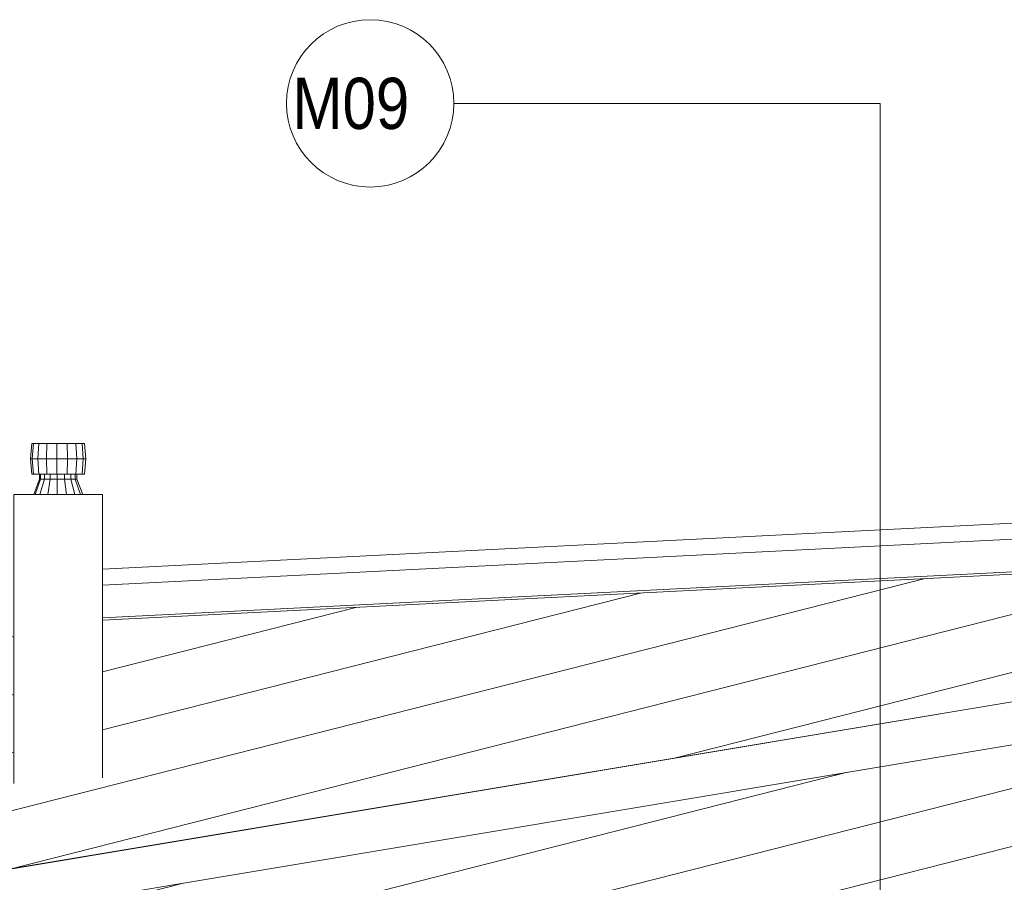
# Model space of a CAD drawing. Header units: millimetres. Extents: x -65 to 293624, y -1905 to 31061.
# Tile 233 of 256: x 117564 to 119874, y 25554 to 27577. Entities that reach past the tile are written whole.
import ezdxf

# ---------------------------------------------------------------- set-up
doc = ezdxf.new("R2010")
doc.units = ezdxf.units.MM
doc.header["$MEASUREMENT"] = 0
for name, color, linetype in [('00 Silt sein.AR', 7, 'Continuous'), ('1239 KVJVK varustus katusel.AR', 7, 'Continuous'), ('1248 Vihmaveerennid.AR', 7, 'Continuous'), ('1263 Katusekate - plekk.AR', 7, 'Continuous')]:
    doc.layers.add(name, color=color, linetype=linetype)
doc.styles.add('GENERATED_STYLE_4', font='txt', dxfattribs={"width": 0.84})

# ---------------------------------------------------------------- blocks, each defined once
blk = doc.blocks.new('Section Element_1310_3', base_point=(20443.1, 12361.4))
at = {"layer": '1248 Vihmaveerennid.AR', "color": 7, "linetype": 'Continuous', "lineweight": 13}
for p, q in [((123377.3, 26558.4), (115363.9, 25221.6)), ((123378.7, 26558.4), (115363.9, 25221.3)), ((123378.7, 26457.7), (115398.9, 25126.6))]:
    blk.add_line(p, q, dxfattribs=at)
blk = doc.blocks.new('Section Element_1400_3', base_point=(20443.1, 12361.4))
at = {"layer": '1248 Vihmaveerennid.AR', "color": 7, "linetype": 'Continuous', "lineweight": 13}
for p, q in [((117758.8, 26288), (131031.9, 26959.3)), ((117758.8, 26250.5), (123173, 26524.3)), ((117758.8, 26173.8), (122513.3, 26414.2)), ((117758.8, 26173.6), (122512, 26414))]:
    blk.add_line(p, q, dxfattribs=at)
blk = doc.blocks.new('Section Element_1415_3', base_point=(20443.1, 12361.4))
at = {"layer": '1263 Katusekate - plekk.AR', "linetype": 'Continuous', "lineweight": 0, "true_color": 0x000000}
h = blk.add_hatch(dxfattribs=at)
h.set_pattern_fill('Valtsplekk_1_0003', color=178, style=0, pattern_type=2)
h.set_pattern_definition([(14.25803, (89987.18, 24697.27), (534.76955, 0.00018), [])])
h.paths.add_polyline_path([(115398.9, 25126.6), (115443.3, 25127.9), (131031.9, 26506.4), (131031.9, 26839.3), (123332.5, 26450)])
h = blk.add_hatch(dxfattribs=at)
h.set_pattern_fill('Valtsplekk_1_0003', color=178, style=0, pattern_type=2)
h.set_pattern_definition([(14.25803, (89987.18, 24697.27), (534.76955, 0.0002), [])])
h.paths.add_polyline_path([(115398.9, 25126.6), (115399.2, 25126.6), (123374.1, 26452.1), (123332.5, 26450)])
h = blk.add_hatch(dxfattribs=at)
h.set_pattern_fill('Valtsplekk_1_0003', color=178, style=0, pattern_type=2)
h.set_pattern_definition([(14.25803, (89987.18, 24697.27), (534.76955, 0.0002), [])])
h.paths.add_polyline_path([(104401.9, 25251.5), (104401.9, 24800.4), (115361.9, 25125.5), (115361.9, 25135.1), (115357.5, 25220.5), (115361.9, 25221.3), (115361.9, 25229.9), (115363.9, 25228.8), (115363.9, 25221.6), (122464.8, 26406.1), (117758.8, 26168.2), (117758.8, 25799), (117756.5, 25794.6), (117738.7, 25789.9), (117708.1, 25785.5), (117669.4, 25782.1), (117628.5, 25780.2), (117591.6, 25780.1), (117564.4, 25781.8), (117550.9, 25785.1), (117550.9, 26157.7), (106922.6, 25620.3), (106922.6, 25058), (106920.3, 25053.7), (106902.5, 25048.9), (106871.9, 25044.5), (106833.2, 25041.1), (106792.3, 25039.2), (106755.4, 25039.1), (106728.1, 25040.8), (106714.6, 25044.1), (106714.6, 25609.8), (106494, 25598.6)])
at = {"layer": '1263 Katusekate - plekk.AR', "color": 7, "linetype": 'Continuous', "lineweight": 13}
blk.add_line((122464.8, 26406.1), (117758.8, 26168.2), dxfattribs=at)
blk = doc.blocks.new('Section Element_2987_3', base_point=(20443.1, 12361.4))
at = {"layer": '1239 KVJVK varustus katusel.AR', "color": 7, "linetype": 'Continuous', "lineweight": 13}
for p, q in [((117593.2, 26583), (117589.9, 26547)), ((117596.7, 26583), (117593.2, 26583)), ((117596.7, 26583), (117593.6, 26547)), ((117609, 26583), (117596.7, 26583)), ((117609, 26583), (117606.6, 26547)), ((117628.3, 26583), (117609, 26583)), ((117628.3, 26583), (117626.9, 26547)), ((117651.7, 26583), (117628.3, 26583)), ((117651.7, 26583), (117651.5, 26547)), ((117675.5, 26583), (117651.7, 26583)), ((117696.2, 26583), (117675.5, 26583)), ((117676.6, 26547), (117675.5, 26583)), ((117710.6, 26583), (117696.2, 26583)), ((117698.4, 26547), (117696.2, 26583)), ((117716.5, 26583), (117710.6, 26583)), ((117713.5, 26547), (117710.6, 26583)), ((117719.8, 26547), (117716.5, 26583)), ((117593.6, 26547), (117589.9, 26547)), ((117589.9, 26547), (117593.2, 26511)), ((117606.6, 26547), (117593.6, 26547)), ((117593.6, 26547), (117596.7, 26511)), ((117626.9, 26547), (117606.6, 26547)), ((117606.6, 26547), (117609, 26511)), ((117651.5, 26547), (117626.9, 26547)), ((117626.9, 26547), (117628.3, 26511)), ((117676.6, 26547), (117651.5, 26547)), ((117651.5, 26547), (117651.7, 26511)), ((117675.5, 26511), (117676.6, 26547)), ((117698.4, 26547), (117676.6, 26547)), ((117696.2, 26511), (117698.4, 26547)), ((117713.5, 26547), (117698.4, 26547)), ((117710.6, 26511), (117713.5, 26547)), ((117719.8, 26547), (117713.5, 26547)), ((117716.5, 26511), (117719.8, 26547)), ((117593.2, 26511), (117596.7, 26511)), ((117596.7, 26511), (117609, 26511)), ((117610.9, 26499), (117597.2, 26463)), ((117613.4, 26499), (117600.4, 26463)), ((117609, 26511), (117628.3, 26511)), ((117610.9, 26511), (117610.9, 26499)), ((117613.4, 26499), (117610.9, 26499)), ((117622.2, 26499), (117612, 26463)), ((117613.4, 26511), (117613.4, 26499)), ((117622.2, 26499), (117613.4, 26499)), ((117622.2, 26511), (117622.2, 26499)), ((117636, 26499), (117622.2, 26499)), ((117628.3, 26511), (117651.7, 26511)), ((117636, 26499), (117630.1, 26463)), ((117636, 26511), (117636, 26499)), ((117652.6, 26499), (117636, 26499)), ((117651.7, 26511), (117675.5, 26511)), ((117652.6, 26499), (117651.9, 26463)), ((117652.6, 26511), (117652.6, 26499)), ((117669.6, 26499), (117652.6, 26499)), ((117669.6, 26499), (117669.6, 26511)), ((117674.2, 26463), (117669.6, 26499)), ((117684.3, 26499), (117669.6, 26499)), ((117675.5, 26511), (117696.2, 26511)), ((117684.3, 26499), (117684.3, 26511)), ((117693.5, 26463), (117684.3, 26499)), ((117694.6, 26499), (117684.3, 26499)), ((117694.6, 26499), (117694.6, 26511)), ((117707, 26463), (117694.6, 26499)), ((117698.8, 26499), (117694.6, 26499)), ((117696.2, 26511), (117710.6, 26511)), ((117698.8, 26499), (117698.8, 26511)), ((117712.5, 26463), (117698.8, 26499)), ((117710.6, 26511), (117716.5, 26511))]:
    blk.add_line(p, q, dxfattribs=at)
blk = doc.blocks.new('Section Element_2988_3', base_point=(20443.1, 12361.4))
at = {"layer": '1239 KVJVK varustus katusel.AR', "color": 7, "linetype": 'Continuous', "lineweight": 13}
for p, q in [((117564.4, 26463), (117550.9, 26463)), ((117550.9, 26463), (117550.9, 25785.1)), ((117591.6, 26463), (117564.4, 26463)), ((117628.5, 26463), (117591.6, 26463)), ((117669.4, 26463), (117628.5, 26463)), ((117708.1, 26463), (117669.4, 26463)), ((117738.7, 26463), (117708.1, 26463)), ((117756.5, 26463), (117738.7, 26463)), ((117758.8, 26463), (117756.5, 26463)), ((117758.8, 25799), (117758.8, 26463))]:
    blk.add_line(p, q, dxfattribs=at)
blk = doc.blocks.new('Label_21_3', base_point=(119582.9, 25517.2))
at = {"layer": '00 Silt sein.AR', "linetype": 'Continuous', "lineweight": 0, "true_color": 0x000000}
blk.add_hatch(color=178, dxfattribs=at).paths.add_polyline_path([(119567.9, 25517.2), (119569, 25511.5), (119572.3, 25506.6), (119577.1, 25503.4), (119582.9, 25502.2), (119588.6, 25503.4), (119593.5, 25506.6), (119596.7, 25511.5), (119597.9, 25517.2), (119596.7, 25523), (119593.5, 25527.8), (119588.6, 25531.1), (119582.9, 25532.2), (119577.1, 25531.1), (119572.3, 25527.8), (119569, 25523)])
at = {"layer": '00 Silt sein.AR', "color": 7, "linetype": 'Continuous', "lineweight": 13}
for p, q in [((119582.9, 27380.3), (118582.9, 27380.3)), ((119582.9, 25532.2), (119582.9, 27380.3))]:
    blk.add_line(p, q, dxfattribs=at)
at = {"layer": '00 Silt sein.AR', "color": 7, "linetype": 'Continuous', "lineweight": 13, "flags": 128}
blk.add_lwpolyline([(118582.9, 27380.3, 1), (118190.4, 27380.3, 1)], format="xyb", close=True, dxfattribs=at)
at = {"layer": '00 Silt sein.AR', "color": 7, "linetype": 'Continuous', "lineweight": 13}
blk.add_circle((119582.9, 25517.2), 15, dxfattribs=at)
at = {"layer": '00 Silt sein.AR', "color": 7, "lineweight": 13, "insert": (118386.7, 27440.3), "char_height": 120, "attachment_point": 2, "style": 'GENERATED_STYLE_4'}
blk.add_mtext('\\A1;{\\pqc;\\pt0,20000;\\fArial|b0|i0|c0|p34;M09 \\fArial|b0|i0|c0|p34;\\A1{\\H.66x;\\S^  ;}\\fArial|b0|i0|c0|p34;\\fArial|b0|i0|c0|p34;\\A1{\\H.66x;\\S^  ;}\\fArial|b0|i0|c0|p34;\\fArial|b0|i0|c0|p34;\\fArial|b0|i0|c0|p34;\\fArial|b0|i0|c0|p34;\\fArial|b0|i0|c0|p34;\\fArial|b0|i0|c0|p34;\\fArial|b0|i0|c0|p34;\\fArial|b0|i0|c0|p34;\\fArial|b0|i0|c0|p34;\\fArial|b0|i0|c0|p34;\\fArial|b0|i0|c0|p34;\\fArial|b0|i0|c0|p34;\\fArial|b0|i0|c0|p34;\\fArial|b0|i0|c0|p34;\\fArial|b0|i0|c0|p34;\\fArial|b0|i0|c0|p34;\\fArial|b0|i0|c0|p34;\\fArial|b0|i0|c0|p34;\\fArial|b0|i0|c0|p34;\\fArial|b0|i0|c0|p34;\\fArial|b0|i0|c0|p34;\\fArial|b0|i0|c0|p34;\\fArial|b0|i0|c0|p34;\\fArial|b0|i0|c0|p34;\\fArial|b0|i0|c0|p34;\\fArial|b0|i0|c0|p34;\\fArial|b0|i0|c0|p34;\\fArial|b0|i0|c0|p34;\\fArial|b0|i0|c0|p34;\\fArial|b0|i0|c0|p34;\\fArial|b0|i0|c0|p34;\\fArial|b0|i0|c0|p34;\\fArial|b0|i0|c0|p34;\\fArial|b0|i0|c0|p34;\\fArial|b0|i0|c0|p34;\\fArial|b0|i0|c0|p34;\\fArial|b0|i0|c0|p34;\\fArial|b0|i0|c0|p34;\\fArial|b0|i0|c0|p34;\\fArial|b0|i0|c0|p34;\\fArial|b0|i0|c0|p34;\\fArial|b0|i0|c0|p34;\\fArial|b0|i0|c0|p34;\\fArial|b0|i0|c0|p34;}', dxfattribs=at)

msp = doc.modelspace()

# ---------------------------------------------------------------- block references
at = {"layer": '00 Silt sein.AR', "color": 7, "linetype": 'Continuous', "lineweight": 13}
msp.add_blockref('Label_21_3', (119582.9, 25517.2), dxfattribs=at)
at = {"layer": '1239 KVJVK varustus katusel.AR', "lineweight": 0}
for name in ['Section Element_2987_3', 'Section Element_2988_3']:
    msp.add_blockref(name, (20443.1, 12361.4), dxfattribs=at)
at = {"layer": '1248 Vihmaveerennid.AR', "lineweight": 0}
for name in ['Section Element_1400_3', 'Section Element_1310_3']:
    msp.add_blockref(name, (20443.1, 12361.4), dxfattribs=at)
at = {"layer": '1263 Katusekate - plekk.AR', "lineweight": 0}
msp.add_blockref('Section Element_1415_3', (20443.1, 12361.4), dxfattribs=at)

doc.saveas('drawing.dxf')
